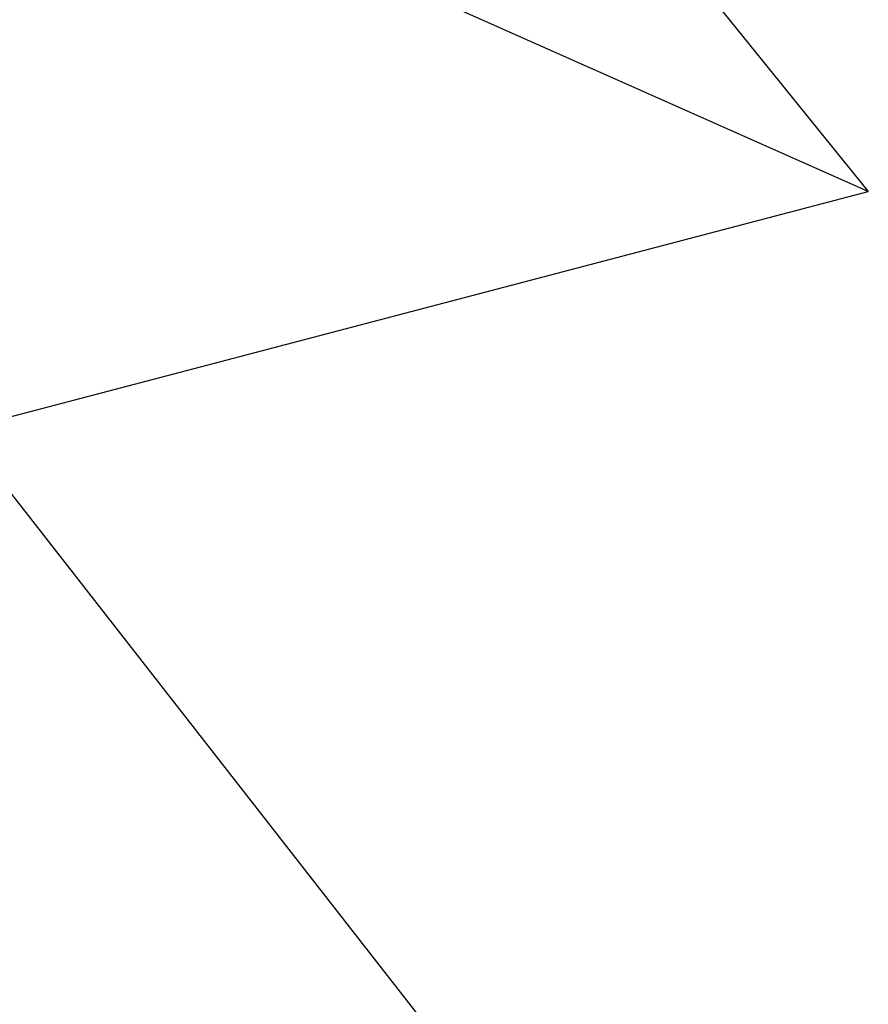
# Model space of a CAD drawing. Header units: centimetres. Extents: x -37 to 78, y -22 to -1.
# Tile 180 of 256: x -28.0343 to -28.0146, y -18.9165 to -18.8936. Entities that reach past the tile are written whole.
import ezdxf

# ---------------------------------------------------------------- set-up
doc = ezdxf.new("R2010")
doc.units = ezdxf.units.CM
doc.layers.add('772', color=7, linetype='Continuous', true_color=0xb11b58)

msp = doc.modelspace()

# ---------------------------------------------------------------- meshes
at = {"layer": '772', "color": 254, "true_color": 0xcad1ee}
mesh = msp.add_polyface(dxfattribs=at)
corners = [(-28.053444, -18.880291, 33.908642), (-28.014563, -18.861118, 33.953964), (-28.053444, -18.849491, 33.924595), (-28.053444, -18.907784, 33.886307), (-28.014563, -18.897575, 33.935078), (-28.053444, -18.930117, 33.858814), (-28.014563, -18.930117, 33.908642), (-28.085028, -18.859015, 33.876099), (-28.085028, -18.835182, 33.888443), (-28.107592, -18.835182, 33.839642), (-28.085028, -18.880291, 33.858814), (-28.107592, -18.849491, 33.828014), (-28.085028, -18.897575, 33.837536), (-28.107592, -18.861118, 33.813705), (-28.085028, -18.90992, 33.813705), (-28.053444, -18.946072, 33.828014), (-28.107592, -18.869423, 33.797672), (-28.085028, -18.917042, 33.788937), (-28.107592, -18.874214, 33.78101), (-28.085028, -18.919264, 33.764725), (-28.053444, -18.955275, 33.796013), (-28.107592, -18.87571, 33.764725), (-28.053444, -18.907784, 33.643143), (-28.014563, -18.956554, 33.653351), (-28.053444, -18.930117, 33.670635), (-28.053444, -18.880291, 33.620808), (-28.014563, -18.930117, 33.620808), (-28.053444, -18.849491, 33.604855), (-28.014563, -18.897573, 33.594372), (-28.085028, -18.917042, 33.740513), (-28.053444, -18.958145, 33.764725), (-28.107592, -18.874214, 33.748436), (-28.053444, -18.955275, 33.733437), (-28.085028, -18.90992, 33.715744), (-28.053444, -18.946072, 33.701431), (-28.107592, -18.869423, 33.731777), (-28.085028, -18.897575, 33.69191), (-28.107592, -18.861118, 33.715744), (-28.085028, -18.880291, 33.670635), (-28.107592, -18.849491, 33.701431), (-28.085028, -18.859015, 33.653351), (-28.107592, -18.835182, 33.689808), (-28.085028, -18.835182, 33.641006)]
mesh.append_faces([[corners[k] for k in face] for face in [(0, 1, 2), (3, 4, 0), (5, 6, 3), (2, 7, 0), (7, 2, 8), (8, 9, 7), (0, 10, 3), (10, 0, 7), (7, 11, 10), (3, 12, 5), (12, 3, 10), (10, 13, 12), (5, 14, 15), (14, 5, 12), (12, 16, 14), (17, 15, 14), (14, 18, 17), (19, 20, 17), (17, 21, 19), (22, 23, 24), (25, 26, 22), (27, 28, 25), (29, 30, 19), (19, 31, 29), (32, 33, 34), (33, 32, 29), (29, 35, 33), (34, 36, 24), (36, 34, 33), (33, 37, 36), (24, 38, 22), (38, 24, 36), (36, 39, 38), (22, 40, 25), (40, 22, 38), (38, 41, 40), (25, 42, 27), (42, 25, 40)]], dxfattribs={"color": 254})

doc.saveas('drawing.dxf')
